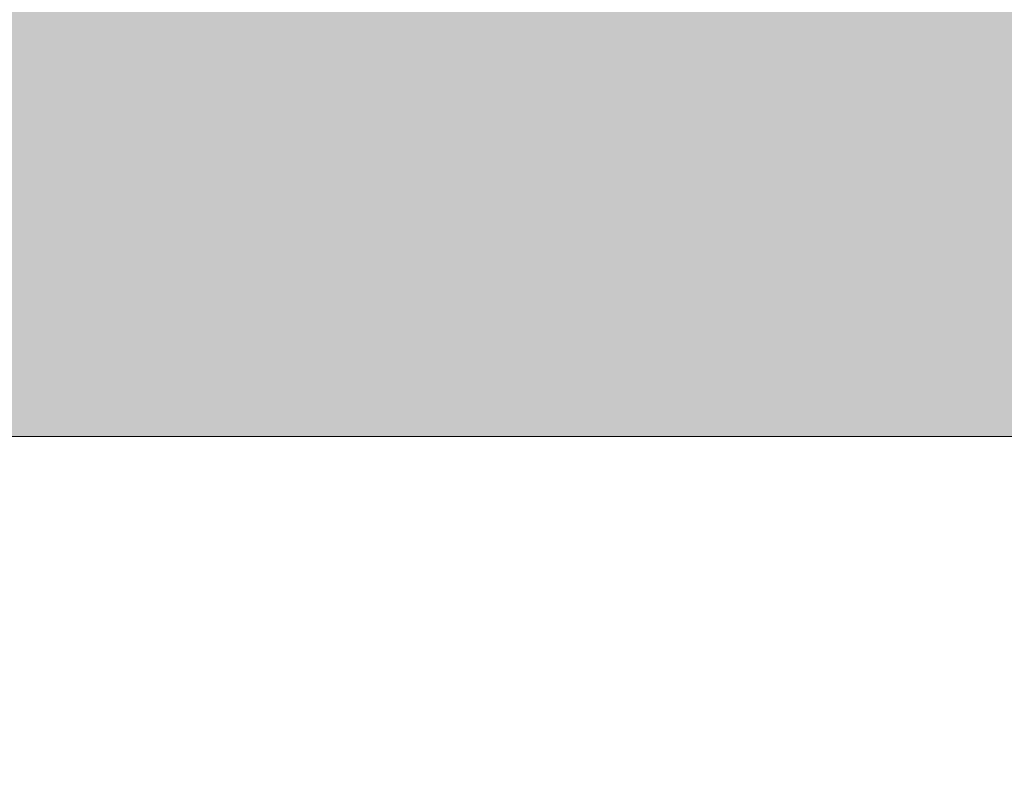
# Model space of a CAD drawing. Header units: inches. Extents: x -2835 to 447, y -63 to 390.
# Tile 61 of 92: x -1449 to -1418, y 109 to 133. Entities that reach past the tile are written whole.
import ezdxf

# ---------------------------------------------------------------- set-up
doc = ezdxf.new("R2010")
doc.units = ezdxf.units.IN
doc.header["$MEASUREMENT"] = 0
doc.layers.add('A-WALL-PATT', color=111, linetype='Continuous', lineweight=18)
doc.layers.add('I-WALL', color=2, linetype='Continuous', lineweight=18)

msp = doc.modelspace()

# ---------------------------------------------------------------- hatches: boundary and pattern name
at = {"layer": 'A-WALL-PATT', "lineweight": 9}
h = msp.add_hatch(dxfattribs=at)
h.set_pattern_fill('FP2_7', color=256, style=0, pattern_type=2)
h.set_pattern_definition([(0, (-1163.109, 154), (20.48, 5.12), [0.845, -14.515, 0.845, -14.515, -81.92]), (0, (-1163.109, 154), (20.48, 5.12), [-30.72, 0.845, -29.875, 0.845, -14.515, -35.84]), (0, (-1163.109, 154), (20.48, 5.12), [-76.8, 0.845, -9.395, 0.845, -24.755]), (120, (-1155.429, 156.56), (-14.67405, 15.1762), [0.845, -14.515, 0.845, -14.515, -81.92]), (120, (-1155.429, 156.56), (-14.67405, 15.1762), [-30.72, 0.845, -29.875, 0.845, -14.515, -35.84]), (120, (-1155.429, 156.56), (-14.67405, 15.1762), [-76.8, 0.845, -9.395, 0.845, -24.755]), (240, (-1152.869, 166.8), (-5.80595, -20.2962), [0.845, -14.515, 0.845, -14.515, -81.92]), (240, (-1152.869, 166.8), (-5.80595, -20.2962), [-30.72, 0.845, -29.875, 0.845, -14.515, -35.84]), (240, (-1152.869, 166.8), (-5.80595, -20.2962), [-76.8, 0.845, -9.395, 0.845, -24.755])])
h.paths.add_polyline_path([(-1825.1, 0), (-1558.1, 0), (-1558.1, 120), (-1405.1, 120), (-1405.1, 279.693), (-1825.1, 279.693), (-1825.1, 4.331)])

# ---------------------------------------------------------------- linework, layer by layer
at = {"layer": 'I-WALL'}
msp.add_line((-1405.1, 120), (-1558.1, 120), dxfattribs=at)

doc.saveas('drawing.dxf')
